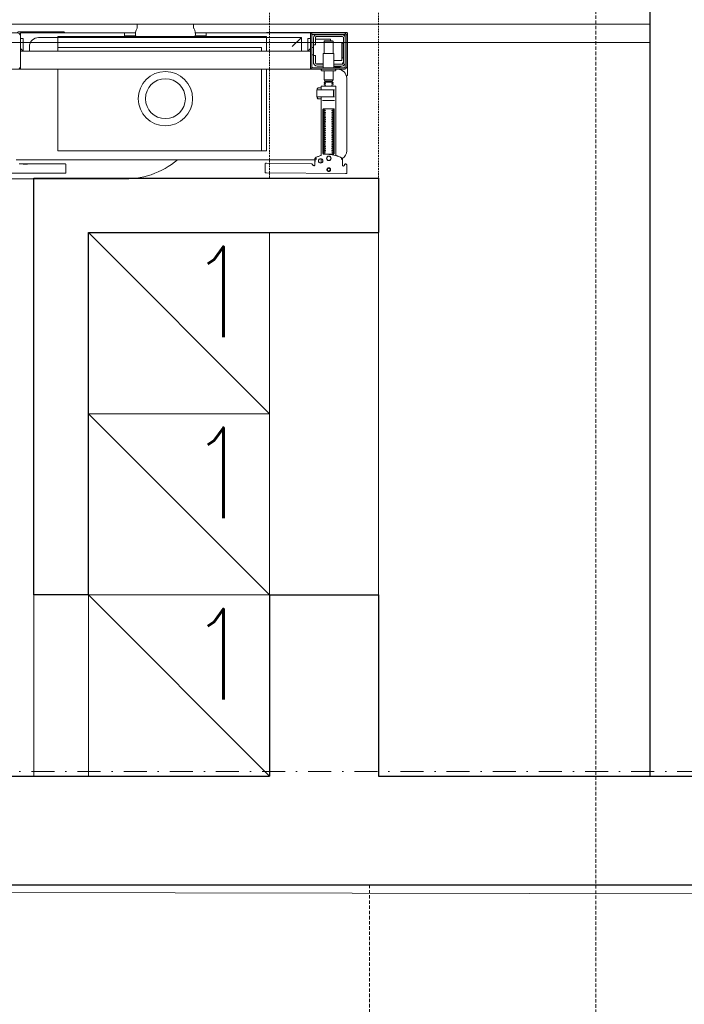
# Model space of a CAD drawing. Header units: millimetres. Extents: x -1893473 to 1546619, y -568027 to 942944.
# Tile 108 of 256: x 154321 to 155054, y -464996 to -463909. Entities that reach past the tile are written whole.
import ezdxf
from ezdxf.enums import TextEntityAlignment as Align

# ---------------------------------------------------------------- set-up
doc = ezdxf.new("R2010")
doc.units = ezdxf.units.MM
doc.header["$LTSCALE"] = 0.2
for name, pattern in [('DASHDOT', [25.4, 12.7, -6.35, 0, -6.35]), ('HIDDEN', [9.525, 6.35, -3.175]), ('HIDDEN2', [4.7625, 3.175, -1.5875])]:
    doc.linetypes.add(name, pattern=pattern)
doc.layers.get('0').update_dxf_attribs({"lineweight": 0})
for name, color, linetype, lineweight in [('!! 0_ Istn-sciany', 7, 'Continuous', 30), ('!! 0_ Istn-widok', 1, 'Continuous', 15), ('!! 0_Istn-went', 5, 'Continuous', 13), ('!! 0_Opis_pom', 9, 'Continuous', 13), ('!! 0_Osie', 1, 'DASHDOT', 13), ('!! 1_OPIS POM NOWE', 140, 'Continuous', 5), ('!! 2 ZABUDOWA GK-MDF', 54, 'Continuous', 13), ('!! 2_proj ściany remont', 63, 'Continuous', 30), ('P-Opis nadproża', 150, 'Continuous', 9), ('P-Osie', 1, 'DASHDOT', 18)]:
    doc.layers.add(name, color=color, linetype=linetype, lineweight=lineweight)
doc.layers.add('!! 2_WYBURZENIA DO REMONTU', color=7, linetype='Continuous', lineweight=0, true_color=0x4d4d4d, plot=False)
doc.layers.add('!!_@ wypos sanit nd', color=7, linetype='Continuous', lineweight=0, plot=False)
doc.layers.add('Powierzchnia', color=140, linetype='Continuous', lineweight=5, plot=False)
doc.styles.add('ARCHETYP', font='romans.shx', dxfattribs={"height": 15})
doc.styles.add('ARIAL', font='tahoma.ttf')

# ---------------------------------------------------------------- blocks, each defined once
blk = doc.blocks.new('A$Cff2eaf8b')
for points in [[(-0.1894, 0.0886), (-0.0445, 0.0886), (-0.0404, 0.0885), (-0.0362, 0.0882), (-0.032, 0.0877), (-0.0279, 0.0871), (-0.0238, 0.0862), (-0.0197, 0.0851), (-0.0157, 0.0839), (-0.0118, 0.0824), (-0.0079, 0.0808), (-0.0041, 0.079), (-0.0004, 0.077), (0.0032, 0.0749), (0.0067, 0.0726), (0.0101, 0.0701), (0.0134, 0.0675)], [(-0.1984, 0.0824), (-0.1115, 0.0822)], [(-0.1612, 0.0719), (-0.1115, 0.0718), (-0.1113, 0.0718), (-0.1111, 0.0718), (-0.111, 0.0718), (-0.1108, 0.0718), (-0.1107, 0.0718), (-0.1105, 0.0719), (-0.1103, 0.072), (-0.1102, 0.0721), (-0.1101, 0.0723), (-0.11, 0.0724), (-0.11, 0.0726), (-0.1099, 0.0728), (-0.11, 0.0818), (-0.11, 0.0822)], [(0.1986, 0.0825), (0.1117, 0.0817)], [(0.2001, 0.0825), (0.2003, 0.0735)], [(0.1649, 0.0675), (-0.1648, 0.0675)], [(-0.122, 0.0721), (-0.152, 0.0721)], [(-0.1519, 0.0721), (-0.122, 0.072)], [(0.1651, 0.0665), (0.1649, 0.0731), (0.1649, 0.0733), (0.1649, 0.0735), (0.1648, 0.0736), (0.1647, 0.0737), (0.1646, 0.0739), (0.1644, 0.074), (0.1643, 0.074), (0.1641, 0.0741), (0.1639, 0.0741)], [(0.1639, 0.0739), (0.1641, 0.0738), (0.1642, 0.0738), (0.1644, 0.0737), (0.1645, 0.0736), (0.1646, 0.0734), (0.1647, 0.0733), (0.1648, 0.0731), (0.1648, 0.0729), (0.165, 0.0664), (0.165, 0.0662), (0.165, 0.0661), (0.165, 0.066), (0.165, 0.0659), (0.1651, 0.0658), (0.1651, 0.0657), (0.1652, 0.0657), (0.1652, 0.0656), (0.1653, 0.0655), (0.1653, 0.0654), (0.1654, 0.0653), (0.1655, 0.0653), (0.1656, 0.0652), (0.1657, 0.0651), (0.1658, 0.0651), (0.1665, 0.0647), (0.1673, 0.0643), (0.168, 0.064), (0.1688, 0.0637), (0.1696, 0.0634), (0.1704, 0.0631), (0.1712, 0.0628), (0.172, 0.0626), (0.172, -0.0019)], [(0.172, 0.0709), (0.172, 0.0666)], [(0.1976, 0.0735), (0.1975, 0.0737), (0.1974, 0.0738), (0.1973, 0.0739), (0.1971, 0.074), (0.197, 0.074), (0.1968, 0.0741), (0.1967, 0.0741), (0.1958, 0.0741)], [(-0.1185, -0.0325), (-0.1185, 0.0575), (0.1115, 0.0575), (0.1115, -0.0325)], [(0.106, 0.0575), (0.106, -0.0325)], [(0.1748, 0.0601), (0.1748, 0.0121)], [(0.1852, 0.0121), (0.1852, 0.0601)], [(0.1681, -0.0002), (0.1678, -0.0006), (0.1678, -0.0002), (0.1678, -0.0001), (0.1679, 0), (0.168, 0), (0.1681, 0), (0.1682, 0), (0.1684, 0), (0.1689, 0.0001), (0.172, 0.0001)], [(0.1685, 0.0001), (0.1686, 0.0001), (0.1688, 0.0001)], [(0.1866, 0.0021), (0.1734, 0.0021)], [(0.1673, -0.0019), (0.1673, -0.0007), (0.1674, -0.0006), (0.1675, -0.0005), (0.1677, -0.0005)], [(0.1677, -0.0112), (0.1676, -0.0112), (0.1675, -0.0112), (0.1674, -0.0111), (0.1673, -0.011), (0.1673, -0.0098)], [(0.1675, -0.0016), (0.1675, -0.0014), (0.1677, -0.0009)], [(0.1677, -0.0109), (0.1675, -0.0103), (0.1675, -0.0101)], [(0.1737, -0.0019), (0.1848, -0.0019), (0.1864, -0.0019)], [(0.1856, -0.0099), (0.1864, -0.0099)], [(0.172, -0.0119), (0.1689, -0.0119), (0.1684, -0.0118), (0.1683, -0.0117), (0.1682, -0.0117), (0.1681, -0.0117), (0.1679, -0.0117), (0.1678, -0.0117), (0.1678, -0.0115), (0.1678, -0.0112), (0.1681, -0.0116)], [(0.1688, -0.0119), (0.1687, -0.0119), (0.1685, -0.0118)], [(0.185, -0.0209), (0.175, -0.0209)], [(0.1759, -0.0183), (0.1841, -0.0183)], [(0.1841, -0.0194), (0.1759, -0.0194)], [(-0.16, -0.0355), (-0.16, -0.0325), (0.16, -0.0325), (0.16, -0.0355)], [(0.1996, -0.0252), (0.1998, -0.0252), (0.1999, -0.0253), (0.2, -0.0253)], [(0.201, -0.0267), (0.201, -0.0717)], [(-0.16, -0.0485), (-0.16, -0.0365)], [(0.16, -0.0485), (0.16, -0.0365)], [(0.1635, -0.0475), (0.1635, -0.04)], [(0.174, -0.0385), (0.1662, -0.0385)], [(0.167, -0.0381), (0.1669, -0.0381), (0.1669, -0.0383), (0.1668, -0.0384), (0.1668, -0.0385)], [(0.186, -0.042), (0.1945, -0.042), (0.1945, -0.062), (0.185, -0.062)], [(0.195, -0.0381), (0.1951, -0.0381), (0.1951, -0.0382), (0.1952, -0.0383), (0.1952, -0.0384), (0.1953, -0.0385), (0.1953, -0.0386), (0.1953, -0.0387), (0.1953, -0.0388), (0.1954, -0.039), (0.1954, -0.0391), (0.1954, -0.0392), (0.1954, -0.0393), (0.1954, -0.0394), (0.1955, -0.0394), (0.1956, -0.0394), (0.1957, -0.0394), (0.1958, -0.0394), (0.1959, -0.0394), (0.1961, -0.0394), (0.1962, -0.0393), (0.1961, -0.0392), (0.1961, -0.0391), (0.1961, -0.0389), (0.196, -0.0388), (0.1959, -0.0386)], [(0.16, -0.0555), (0.157, -0.0525), (0.16, -0.0525), (-0.16, -0.0525), (-0.157, -0.0525), (-0.16, -0.0555)], [(-0.157, -0.0525), (-0.157, -0.0665), (-0.16, -0.0665)], [(0.106, -0.0525), (0.106, -0.0566), (-0.1185, -0.0566)], [(0.1115, -0.0525), (0.1115, -0.0675), (0.15, -0.0675)], [(0.14, -0.0575), (0.15, -0.0675), (0.15, -0.0525)], [(0.16, -0.0665), (0.157, -0.0665), (0.157, -0.0525)], [(0.1615, -0.0485), (0.1635, -0.0485)], [(0.175, -0.0498), (0.175, -0.0635), (0.1755, -0.064), (0.1845, -0.064), (0.185, -0.0635), (0.185, -0.0498)], [(0.1959, -0.0449), (0.196, -0.0449), (0.1962, -0.0449), (0.1963, -0.0449), (0.1965, -0.0449)], [(0.1615, -0.0565), (0.1635, -0.0565)], [(0.1655, -0.0655), (0.182, -0.0655), (0.182, -0.064)], [(0.185, -0.0635), (0.175, -0.0635)], [(0.1965, -0.0615), (0.1963, -0.0615), (0.1962, -0.0615), (0.196, -0.0615), (0.1959, -0.0615)], [(-0.033, -0.0725), (-0.16, -0.0725), (-0.16, -0.0695)], [(-0.045, -0.0725), (-0.045, -0.0685)], [(-0.045, -0.0695), (-0.0328, -0.0695)], [(0.0328, -0.0695), (0.045, -0.0695)], [(0.16, -0.0695), (0.16, -0.0725), (0.033, -0.0725)], [(0.045, -0.0685), (0.045, -0.0725)], [(0.1672, -0.0685), (0.1947, -0.0685), (0.1948, -0.0685)], [(0.17, -0.069), (0.17, -0.0685)], [(0.174, -0.069), (0.174, -0.0685)]]:
    blk.add_lwpolyline(points)
for points in [[(0.1642, 0.0738), (0.1633, 0.0738), (0.163, 0.0737), (0.1628, 0.0737), (0.1626, 0.0735), (0.1626, 0.0736), (0.1626, 0.0734), (0.1626, 0.0732, -0.157432), (0.1624, 0.0726), (0.1621, 0.0722, -0.241147), (0.1613, 0.0718), (0.1115, 0.0713), (0.1113, 0.0713), (0.1112, 0.0713), (0.1111, 0.0713), (0.1109, 0.0713), (0.1108, 0.0713), (0.1106, 0.0713), (0.1105, 0.0714), (0.1103, 0.0715), (0.1102, 0.0716), (0.1101, 0.0718), (0.1101, 0.0719), (0.11, 0.0721), (0.11, 0.0723), (0.1099, 0.0813), (0.1102, 0.0817)], [(-0.1599, -0.0325), (-0.1725, -0.0325, 0.405519), (-0.172, -0.032), (-0.172, -0.0313, 0.414214), (-0.1725, -0.0308), (-0.1875, -0.0308, 0.414214), (-0.188, -0.0313), (-0.188, -0.032, 0.405519), (-0.1875, -0.0325), (-0.19, -0.0325, -0.414214), (-0.2, -0.0225), (-0.2, 0.0575, -0.266001), (-0.1951, 0.0661)], [(0.1803, 0.0617, 0.125713), (0.1947, 0.0656, 0.121439), (0.1952, 0.066, -0.262119), (0.2, 0.0575), (0.2, -0.0225, -0.414214), (0.19, -0.0325), (0.1875, -0.0325, 0.405519), (0.188, -0.032), (0.188, -0.0313, 0.414214), (0.1875, -0.0308), (0.1725, -0.0308, 0.414214), (0.172, -0.0313), (0.172, -0.032, 0.405519), (0.1725, -0.0325, 0.001664), (0.1599, -0.0325)], [(0.172, -0.0099), (0.172, -0.0137, 0.414214), (0.1722, -0.0139), (0.1846, -0.0139), (0.1878, -0.0139, 0.414214), (0.188, -0.0137), (0.188, 0.0627), (0.1888, 0.0629), (0.1897, 0.0632), (0.1905, 0.0635), (0.1913, 0.0638), (0.1922, 0.0642), (0.193, 0.0645), (0.1937, 0.0649), (0.1946, 0.0654), (0.1946, 0.0654), (0.1947, 0.0655), (0.1948, 0.0656), (0.1949, 0.0656), (0.195, 0.0657), (0.195, 0.0658)], [(0.1965, 0.0744), (0.1963, 0.0744), (0.196, 0.0743), (0.1958, 0.0742), (0.1957, 0.074, 0.132231), (0.1955, 0.0735), (0.1955, 0.0669)], [(0.1977, 0.0731, 0.415336), (0.1987, 0.0721)], [(0.1988, 0.0721), (0.199, 0.0721), (0.1991, 0.0721), (0.1993, 0.0722), (0.1994, 0.0722), (0.1995, 0.0723), (0.1996, 0.0724), (0.1997, 0.0725), (0.2001, 0.0729, 0.158481), (0.2003, 0.0735)], [(0.1765, 0.0111, 0.182836), (0.1764, 0.0112), (0.1751, 0.0116, 0.050055), (0.175, 0.0119), (0.175, 0.0122, 0.050055), (0.1751, 0.0124), (0.1764, 0.0128, 0.719897), (0.1764, 0.0132), (0.1751, 0.0136, 0.050055), (0.175, 0.0139), (0.175, 0.0142, 0.050055), (0.1751, 0.0144), (0.1764, 0.0148, 0.719897), (0.1764, 0.0152), (0.1751, 0.0156, 0.050055), (0.175, 0.0159), (0.175, 0.0162, 0.050055), (0.1751, 0.0164), (0.1764, 0.0168, 0.719897), (0.1764, 0.0172), (0.1751, 0.0176, 0.050055), (0.175, 0.0179), (0.175, 0.0182, 0.050055), (0.1751, 0.0184), (0.1764, 0.0188, 0.719897), (0.1764, 0.0192), (0.1751, 0.0196, 0.050055), (0.175, 0.0199), (0.175, 0.0202, 0.050055), (0.1751, 0.0204), (0.1764, 0.0208, 0.719897), (0.1764, 0.0212), (0.1751, 0.0216, 0.050055), (0.175, 0.0219), (0.175, 0.0222, 0.050055), (0.1751, 0.0224), (0.1764, 0.0228, 0.719897), (0.1764, 0.0232), (0.1751, 0.0236, 0.050055), (0.175, 0.0239), (0.175, 0.0242, 0.050055), (0.1751, 0.0244), (0.1764, 0.0248, 0.719897), (0.1764, 0.0252), (0.1751, 0.0256, 0.050055), (0.175, 0.0259), (0.175, 0.0262, 0.050055), (0.1751, 0.0264), (0.1764, 0.0268, 0.719897), (0.1764, 0.0272), (0.1751, 0.0276, 0.050055), (0.175, 0.0279), (0.175, 0.0282, 0.050055), (0.1751, 0.0284), (0.1764, 0.0288, 0.719897), (0.1764, 0.0292), (0.1751, 0.0296, 0.050055), (0.175, 0.0299), (0.175, 0.0302, 0.050055), (0.1751, 0.0304), (0.1764, 0.0308, 0.719897), (0.1764, 0.0312), (0.1751, 0.0316, 0.050055), (0.175, 0.0319), (0.175, 0.0322, 0.050055), (0.1751, 0.0324), (0.1764, 0.0328, 0.719897), (0.1764, 0.0332), (0.1751, 0.0336, 0.050055), (0.175, 0.0339), (0.175, 0.0342, 0.050055), (0.1751, 0.0344), (0.1764, 0.0348, 0.719897), (0.1764, 0.0352), (0.1751, 0.0356, 0.050055), (0.175, 0.0359), (0.175, 0.0362, 0.050055), (0.1751, 0.0364), (0.1764, 0.0368, 0.719897), (0.1764, 0.0372), (0.1751, 0.0376, 0.050055), (0.175, 0.0379), (0.175, 0.0382, 0.050055), (0.1751, 0.0384), (0.1764, 0.0388, 0.719897), (0.1764, 0.0392), (0.1751, 0.0396, 0.050055), (0.175, 0.0399), (0.175, 0.0402, 0.050055), (0.1751, 0.0404), (0.1764, 0.0408, 0.719897), (0.1764, 0.0412), (0.1751, 0.0416, 0.050055), (0.175, 0.0419), (0.175, 0.0422, 0.050055), (0.1751, 0.0424), (0.1764, 0.0428, 0.719897), (0.1764, 0.0432), (0.1751, 0.0436, 0.050055), (0.175, 0.0439), (0.175, 0.0442, 0.050055), (0.1751, 0.0444), (0.1764, 0.0448, 0.719897), (0.1764, 0.0452), (0.1751, 0.0456, 0.050055), (0.175, 0.0459), (0.175, 0.0462, 0.050055), (0.1751, 0.0464), (0.1764, 0.0468, 0.719897), (0.1764, 0.0472), (0.1751, 0.0476, 0.050055), (0.175, 0.0479), (0.175, 0.0482, 0.050055), (0.1751, 0.0484), (0.1764, 0.0488, 0.719897), (0.1764, 0.0492), (0.1751, 0.0496, 0.050055), (0.175, 0.0499), (0.175, 0.0502, 0.050055), (0.1751, 0.0504), (0.1764, 0.0508, 0.719897), (0.1764, 0.0512), (0.1751, 0.0516, 0.050055), (0.175, 0.0519), (0.175, 0.0522, 0.050055), (0.1751, 0.0524), (0.1764, 0.0528, 0.719897), (0.1764, 0.0532), (0.1751, 0.0536, 0.050055), (0.175, 0.0539), (0.175, 0.0542, 0.050055), (0.1751, 0.0544), (0.1764, 0.0548, 0.719897), (0.1764, 0.0552), (0.1751, 0.0556, 0.050055), (0.175, 0.0559), (0.175, 0.0562, 0.050055), (0.1751, 0.0564), (0.1764, 0.0568, 0.719897), (0.1764, 0.0572), (0.1751, 0.0576, 0.050055), (0.175, 0.0579), (0.175, 0.0582, 0.050055), (0.1751, 0.0584), (0.1764, 0.0588, 0.719897), (0.1764, 0.0592), (0.1751, 0.0596, 0.050055), (0.175, 0.0599), (0.175, 0.0602, 0.050055), (0.1751, 0.0604), (0.1764, 0.0608, 0.474594), (0.1765, 0.0611)], [(0.1835, 0.0611, 0.474594), (0.1836, 0.0608), (0.1849, 0.0604, 0.050055), (0.185, 0.0602), (0.185, 0.0599, 0.050055), (0.1849, 0.0596), (0.1836, 0.0592, 0.719897), (0.1836, 0.0588), (0.1849, 0.0584, 0.050055), (0.185, 0.0582), (0.185, 0.0579, 0.050055), (0.1849, 0.0576), (0.1836, 0.0572, 0.719897), (0.1836, 0.0568), (0.1849, 0.0564, 0.050055), (0.185, 0.0562), (0.185, 0.0559, 0.050055), (0.1849, 0.0556), (0.1836, 0.0552, 0.719897), (0.1836, 0.0548), (0.1849, 0.0544, 0.050055), (0.185, 0.0542), (0.185, 0.0539, 0.050055), (0.1849, 0.0536), (0.1836, 0.0532, 0.719897), (0.1836, 0.0528), (0.1849, 0.0524, 0.050055), (0.185, 0.0522), (0.185, 0.0519, 0.050055), (0.1849, 0.0516), (0.1836, 0.0512, 0.719897), (0.1836, 0.0508), (0.1849, 0.0504, 0.050055), (0.185, 0.0502), (0.185, 0.0499, 0.050055), (0.1849, 0.0496), (0.1836, 0.0492, 0.719897), (0.1836, 0.0488), (0.1849, 0.0484, 0.050055), (0.185, 0.0482), (0.185, 0.0479, 0.050055), (0.1849, 0.0476), (0.1836, 0.0472, 0.719897), (0.1836, 0.0468), (0.1849, 0.0464, 0.050055), (0.185, 0.0462), (0.185, 0.0459, 0.050055), (0.1849, 0.0456), (0.1836, 0.0452, 0.719897), (0.1836, 0.0448), (0.1849, 0.0444, 0.050055), (0.185, 0.0442), (0.185, 0.0439, 0.050055), (0.1849, 0.0436), (0.1836, 0.0432, 0.719897), (0.1836, 0.0428), (0.1849, 0.0424, 0.050055), (0.185, 0.0422), (0.185, 0.0419, 0.050055), (0.1849, 0.0416), (0.1836, 0.0412, 0.719897), (0.1836, 0.0408), (0.1849, 0.0404, 0.050055), (0.185, 0.0402), (0.185, 0.0399, 0.050055), (0.1849, 0.0396), (0.1836, 0.0392, 0.719897), (0.1836, 0.0388), (0.1849, 0.0384, 0.050055), (0.185, 0.0382), (0.185, 0.0379, 0.050055), (0.1849, 0.0376), (0.1836, 0.0372, 0.719897), (0.1836, 0.0368), (0.1849, 0.0364, 0.050055), (0.185, 0.0362), (0.185, 0.0359, 0.050055), (0.1849, 0.0356), (0.1836, 0.0352, 0.719897), (0.1836, 0.0348), (0.1849, 0.0344, 0.050055), (0.185, 0.0342), (0.185, 0.0339, 0.050055), (0.1849, 0.0336), (0.1836, 0.0332, 0.719897), (0.1836, 0.0328), (0.1849, 0.0324, 0.050055), (0.185, 0.0322), (0.185, 0.0319, 0.050055), (0.1849, 0.0316), (0.1836, 0.0312, 0.719897), (0.1836, 0.0308), (0.1849, 0.0304, 0.050055), (0.185, 0.0302), (0.185, 0.0299, 0.050055), (0.1849, 0.0296), (0.1836, 0.0292, 0.719897), (0.1836, 0.0288), (0.1849, 0.0284, 0.050055), (0.185, 0.0282), (0.185, 0.0279, 0.050055), (0.1849, 0.0276), (0.1836, 0.0272, 0.719897), (0.1836, 0.0268), (0.1849, 0.0264, 0.050055), (0.185, 0.0262), (0.185, 0.0259, 0.050055), (0.1849, 0.0256), (0.1836, 0.0252, 0.719897), (0.1836, 0.0248), (0.1849, 0.0244, 0.050055), (0.185, 0.0242), (0.185, 0.0239, 0.050055), (0.1849, 0.0236), (0.1836, 0.0232, 0.719897), (0.1836, 0.0228), (0.1849, 0.0224, 0.050055), (0.185, 0.0222), (0.185, 0.0219, 0.050055), (0.1849, 0.0216), (0.1836, 0.0212, 0.719897), (0.1836, 0.0208), (0.1849, 0.0204, 0.050055), (0.185, 0.0202), (0.185, 0.0199, 0.050055), (0.1849, 0.0196), (0.1836, 0.0192, 0.719897), (0.1836, 0.0188), (0.1849, 0.0184, 0.050055), (0.185, 0.0182), (0.185, 0.0179, 0.050055), (0.1849, 0.0176), (0.1836, 0.0172, 0.719897), (0.1836, 0.0168), (0.1849, 0.0164, 0.050055), (0.185, 0.0162), (0.185, 0.0159, 0.050055), (0.1849, 0.0156), (0.1836, 0.0152, 0.719897), (0.1836, 0.0148), (0.1849, 0.0144, 0.050055), (0.185, 0.0142), (0.185, 0.0139, 0.050055), (0.1849, 0.0136), (0.1836, 0.0132, 0.719897), (0.1836, 0.0128), (0.1849, 0.0124, 0.050055), (0.185, 0.0122), (0.185, 0.0119, 0.050055), (0.1849, 0.0116), (0.1836, 0.0112, 0.182836), (0.1835, 0.0111)], [(0.1858, -0.0097), (0.1858, -0.0021), (0.1857, -0.002), (0.1856, -0.0019), (0.1855, -0.0019), (0.1856, -0.0019), (0.1857, -0.0019), (0.1858, -0.002), (0.1858, -0.0097), (0.1857, -0.0098), (0.1857, -0.0098), (0.1855, -0.0099), (0.1856, -0.0098), (0.1856, -0.0097), (0.1856, -0.0021), (0.1856, -0.0019), (0.1855, -0.0019), (0.1674, -0.0019, 0.414214), (0.1672, -0.0021), (0.1672, -0.0097, 0.414214), (0.1674, -0.0099), (0.1855, -0.0099)], [(0.1856, -0.0099, 0.414213), (0.1858, -0.0097), (0.1858, -0.0021), (0.1858, -0.0097), (0.1857, -0.0098), (0.1856, -0.0098), (0.1855, -0.0099)], [(0.175, -0.0138), (0.175, -0.0141, -0.050055), (0.1751, -0.0143), (0.1764, -0.0147, -0.719897), (0.1764, -0.0151), (0.1751, -0.0155, -0.050055), (0.175, -0.0158), (0.175, -0.0161, -0.050055), (0.1751, -0.0163), (0.1764, -0.0167, -0.719897), (0.1764, -0.0171), (0.1751, -0.0175, -0.050055), (0.175, -0.0178), (0.1759, -0.0183), (0.1759, -0.0194), (0.175, -0.0209), (0.175, -0.0308)], [(0.185, -0.0138), (0.185, -0.0141, 0.050055), (0.1849, -0.0143), (0.1836, -0.0147, 0.719897), (0.1836, -0.0151), (0.1849, -0.0155, 0.050055), (0.185, -0.0158), (0.185, -0.0161, 0.050055), (0.1849, -0.0163), (0.1836, -0.0167, 0.719897), (0.1836, -0.0171), (0.1849, -0.0175, 0.050055), (0.185, -0.0178), (0.1841, -0.0183), (0.1841, -0.0194), (0.185, -0.0209), (0.185, -0.0308)], [(0.2001, -0.0253, 0.126559), (0.1996, -0.0253)], [(0.201, -0.0267, 0.198909), (0.2006, -0.0256, 0.091301), (0.2001, -0.0253)], [(0.1638, -0.0385), (0.1635, -0.0385), (0.1635, -0.04, -0.414214), (0.1675, -0.036), (0.174, -0.036)], [(0.174, -0.038), (0.1675, -0.038, 0.414214), (0.1655, -0.04), (0.1655, -0.0475), (0.1635, -0.0475), (0.1635, -0.067, 0.414214), (0.1675, -0.071)], [(0.1635, -0.0595), (0.1655, -0.0595), (0.1655, -0.067, 0.414214), (0.1675, -0.069), (0.1945, -0.069, 0.414214), (0.1965, -0.067), (0.1965, -0.04, 0.414214), (0.1945, -0.038), (0.186, -0.038)], [(0.174, -0.034), (0.174, -0.0493, 0.414214), (0.1745, -0.0498), (0.1855, -0.0498, 0.414214), (0.186, -0.0493), (0.186, -0.034)], [(0.1937, -0.0356, 0.119096), (0.19, -0.0345, 0.119096), (0.1862, -0.0356)], [(0.1937, -0.036), (0.1937, -0.0356), (0.1862, -0.0356), (0.1862, -0.036), (0.1945, -0.036, -0.414214), (0.1985, -0.04)], [(-0.15, -0.0525), (-0.15, -0.0575, 0.414214), (-0.14, -0.0675), (-0.1185, -0.0675), (-0.1185, -0.0525)], [(0.1945, -0.045), (0.1951, -0.045), (0.1954, -0.045), (0.1956, -0.045), (0.1957, -0.045, 0.116465), (0.1959, -0.0449), (0.196, -0.0448), (0.196, -0.0616), (0.1959, -0.0615, 0.116465), (0.1957, -0.0614), (0.1954, -0.0614), (0.1951, -0.0614), (0.1945, -0.0614)], [(-0.1633, -0.0727, 0.412536), (-0.1623, -0.0737), (-0.1125, -0.0737), (-0.1122, -0.0737), (-0.1119, -0.0736), (-0.1117, -0.0734), (-0.1115, -0.0733), (-0.1113, -0.073), (-0.1111, -0.0728), (-0.111, -0.0725)], [(-0.04, -0.0685), (-0.0326, -0.0685, 0.236962), (-0.0312, -0.0777, -0.154353), (-0.031, -0.0783), (-0.031, -0.0822), (0.031, -0.0822), (0.031, -0.0783, -0.154353), (0.0312, -0.0777, 0.236962), (0.0326, -0.0685), (0.04, -0.0685)], [(0.1112, -0.0725), (0.1114, -0.0727), (0.1117, -0.0729), (0.1119, -0.0731), (0.1122, -0.0732), (0.1125, -0.0732), (0.1623, -0.0732, 0.326231), (0.1632, -0.0725)], [(0.1987, -0.0722, 0.000114), (0.1987, -0.0722, 0.517015), (0.2, -0.0731), (0.1999, -0.0731), (0.1998, -0.0732), (0.1997, -0.0732), (0.1996, -0.0732), (0.1995, -0.0732), (0.199, -0.0732), (0.1984, -0.0732), (0.1977, -0.0732), (0.1643, -0.0732), (0.1639, -0.0732), (0.1636, -0.0732), (0.1632, -0.0732), (0.1629, -0.0732), (0.1627, -0.0732), (0.1625, -0.0732), (0.1624, -0.0732)], [(0.1945, -0.071, 0.414214), (0.1985, -0.067)], [(0.2001, -0.0731, 0.091301), (0.2006, -0.0728, 0.198909), (0.201, -0.0717)]]:
    blk.add_lwpolyline(points, format="xyb")
for points in [[(0.1802, 0.0763), (0.1804, 0.0763), (0.1806, 0.0763), (0.1808, 0.0764), (0.181, 0.0765), (0.1812, 0.0765), (0.1814, 0.0767), (0.1815, 0.0768), (0.1817, 0.0769), (0.1818, 0.0771), (0.1819, 0.0772), (0.182, 0.0774), (0.1821, 0.0776), (0.1822, 0.0778), (0.1822, 0.078), (0.1823, 0.0782), (0.1823, 0.0784), (0.1823, 0.0786), (0.1822, 0.0788), (0.1822, 0.079), (0.1821, 0.0791), (0.182, 0.0793), (0.1819, 0.0795), (0.1818, 0.0797), (0.1817, 0.0798), (0.1815, 0.0799), (0.1813, 0.0801), (0.1812, 0.0802), (0.181, 0.0802), (0.1808, 0.0803), (0.1806, 0.0804), (0.1804, 0.0804), (0.1802, 0.0804), (0.18, 0.0804), (0.1798, 0.0803), (0.1796, 0.0803), (0.1794, 0.0802), (0.1792, 0.0801), (0.1791, 0.08), (0.1789, 0.0799), (0.1788, 0.0798), (0.1786, 0.0796), (0.1785, 0.0795), (0.1784, 0.0793), (0.1783, 0.0791), (0.1783, 0.0789), (0.1782, 0.0787), (0.1782, 0.0785), (0.1782, 0.0783), (0.1782, 0.0781), (0.1782, 0.0779), (0.1783, 0.0777), (0.1783, 0.0775), (0.1784, 0.0774), (0.1785, 0.0772), (0.1787, 0.077), (0.1788, 0.0769), (0.1789, 0.0767), (0.1791, 0.0766), (0.1793, 0.0765), (0.1795, 0.0764), (0.1796, 0.0764), (0.1798, 0.0763), (0.18, 0.0763)], [(0.1802, 0.0768), (0.1804, 0.0768), (0.1805, 0.0768), (0.1807, 0.0769), (0.1808, 0.0769), (0.181, 0.077), (0.1811, 0.0771), (0.1812, 0.0771), (0.1813, 0.0773), (0.1814, 0.0774), (0.1815, 0.0775), (0.1816, 0.0776), (0.1817, 0.0778), (0.1817, 0.0779), (0.1817, 0.0781), (0.1818, 0.0782), (0.1818, 0.0784), (0.1818, 0.0785), (0.1817, 0.0787), (0.1817, 0.0788), (0.1816, 0.0789), (0.1816, 0.0791), (0.1815, 0.0792), (0.1814, 0.0793), (0.1813, 0.0794), (0.1812, 0.0795), (0.1811, 0.0796), (0.1809, 0.0797), (0.1808, 0.0798), (0.1807, 0.0798), (0.1805, 0.0799), (0.1804, 0.0799), (0.1802, 0.0799), (0.1801, 0.0799), (0.1799, 0.0799), (0.1798, 0.0798), (0.1796, 0.0798), (0.1795, 0.0797), (0.1793, 0.0796), (0.1792, 0.0795), (0.1791, 0.0794), (0.179, 0.0793), (0.1789, 0.0792), (0.1788, 0.0791), (0.1788, 0.0789), (0.1787, 0.0788), (0.1787, 0.0786), (0.1787, 0.0785), (0.1787, 0.0783), (0.1787, 0.0782), (0.1787, 0.078), (0.1787, 0.0779), (0.1788, 0.0777), (0.1789, 0.0776), (0.1789, 0.0775), (0.179, 0.0773), (0.1791, 0.0772), (0.1792, 0.0771), (0.1794, 0.077), (0.1795, 0.077), (0.1796, 0.0769), (0.1798, 0.0769), (0.1799, 0.0768), (0.1801, 0.0768)], [(0.1659, 0.0654), (0.1658, 0.0654), (0.1658, 0.0654), (0.1657, 0.0655), (0.1657, 0.0655), (0.1656, 0.0655), (0.1656, 0.0656), (0.1655, 0.0656), (0.1655, 0.0657), (0.1654, 0.0657), (0.1654, 0.0658), (0.1654, 0.0658), (0.1653, 0.0659), (0.1653, 0.066), (0.1653, 0.066), (0.1652, 0.0661), (0.1652, 0.0662), (0.1652, 0.0662), (0.1652, 0.0663), (0.1652, 0.0664), (0.1651, 0.0664), (0.1651, 0.0665), (0.1651, 0.0665), (0.1651, 0.0666), (0.1652, 0.0666), (0.1664, 0.0667), (0.1665, 0.0667), (0.1665, 0.0667), (0.1666, 0.0667), (0.1666, 0.0667), (0.1666, 0.0666), (0.1666, 0.0666), (0.1666, 0.0665), (0.1665, 0.0665), (0.1659, 0.0654)], [(0.1853, 0.0611), (0.1854, 0.0611), (0.1855, 0.0611), (0.1856, 0.0611), (0.1857, 0.0611), (0.1858, 0.0611), (0.1858, 0.061), (0.1859, 0.061), (0.186, 0.0609), (0.186, 0.0608), (0.1861, 0.0608), (0.1861, 0.0607), (0.1862, 0.0606), (0.1862, 0.0605), (0.1863, 0.0604), (0.1863, 0.0603), (0.1863, 0.0601), (0.1863, 0.0121), (0.1863, 0.012), (0.1863, 0.0119), (0.1862, 0.0118), (0.1862, 0.0117), (0.1861, 0.0116), (0.1861, 0.0115), (0.186, 0.0114), (0.186, 0.0114), (0.1859, 0.0113), (0.1858, 0.0113), (0.1858, 0.0112), (0.1857, 0.0112), (0.1856, 0.0112), (0.1855, 0.0111), (0.1854, 0.0111), (0.1853, 0.0111), (0.1747, 0.0111), (0.1747, 0.0111), (0.1746, 0.0111), (0.1745, 0.0112), (0.1744, 0.0112), (0.1743, 0.0112), (0.1742, 0.0113), (0.1742, 0.0113), (0.1741, 0.0114), (0.174, 0.0114), (0.174, 0.0115), (0.1739, 0.0116), (0.1739, 0.0117), (0.1738, 0.0118), (0.1738, 0.0119), (0.1738, 0.012), (0.1738, 0.0121), (0.1738, 0.0601), (0.1738, 0.0603), (0.1738, 0.0604), (0.1738, 0.0605), (0.1739, 0.0606), (0.1739, 0.0607), (0.174, 0.0608), (0.174, 0.0608), (0.1741, 0.0609), (0.1742, 0.061), (0.1742, 0.061), (0.1743, 0.0611), (0.1744, 0.0611), (0.1745, 0.0611), (0.1746, 0.0611), (0.1747, 0.0611), (0.1747, 0.0611)], [(-0.1185, -0.0685), (0.1115, -0.0685), (0.1115, -0.0675), (-0.1185, -0.0675)]]:
    blk.add_lwpolyline(points, close=True)
for points in [[(0.1955, 0.0669), (0.1955, 0.0669), (0.1955, 0.0669), (0.1955, 0.0669), (0.1955, 0.0669), (0.1955, 0.0669), (0.1955, 0.0669), (0.1955, 0.0669), (0.1955, 0.0669), (0.1955, 0.0669), (0.1955, 0.0669), (0.1955, 0.0669), (0.1955, 0.0669), (0.1955, 0.0669), (0.1955, 0.0669), (0.1955, 0.0669), (0.1955, 0.0669), (0.1955, 0.0669), (0.1955, 0.0669), (0.1955, 0.0669), (0.1955, 0.0669), (0.1955, 0.0669), (0.1955, 0.0669), (0.1955, 0.0669), (0.1955, 0.0669), (0.1955, 0.0669), (0.1955, 0.0669), (0.1955, 0.0669), (0.1955, 0.0669), (0.1955, 0.0669), (0.1955, 0.0669), (0.1955, 0.0669), (0.1955, 0.0669), (0.1955, 0.0669), (0.1955, 0.0669), (0.1955, 0.0669), (0.1955, 0.0669), (0.1955, 0.0669), (0.1955, 0.0669), (0.1955, 0.0669), (0.1954, 0.0669), (0.1954, 0.0669), (0.1954, 0.0669), (0.1954, 0.0669), (0.1954, 0.0669), (0.1954, 0.0669), (0.1954, 0.0669), (0.1954, 0.0669), (0.1954, 0.0669), (0.1954, 0.0669), (0.1954, 0.0669), (0.1954, 0.0669), (0.1954, 0.0669), (0.1954, 0.0669), (0.1954, 0.0669), (0.1954, 0.0669), (0.1954, 0.0669), (0.1954, 0.0669), (0.1954, 0.0669), (0.1954, 0.0669), (0.1954, 0.0669), (0.1954, 0.0669), (0.1954, 0.0669), (0.1954, 0.0669), (0.1954, 0.0669), (0.1954, 0.0669), (0.1954, 0.0669), (0.1954, 0.0669), (0.1954, 0.0669), (0.1954, 0.0669), (0.1954, 0.0669), (0.1954, 0.0669), (0.1954, 0.0669), (0.1954, 0.0669), (0.1954, 0.0669), (0.1954, 0.0669), (0.1954, 0.0669), (0.1954, 0.0669), (0.1954, 0.0669), (0.1953, 0.0669), (0.1953, 0.0669), (0.1953, 0.0669), (0.1953, 0.0669), (0.1953, 0.0669), (0.1953, 0.0669), (0.1953, 0.0669), (0.1953, 0.0669), (0.1953, 0.0669), (0.1953, 0.0669), (0.1953, 0.0669), (0.1953, 0.0669), (0.1953, 0.0669), (0.1953, 0.0669), (0.1953, 0.0669), (0.1953, 0.0669), (0.1953, 0.0669), (0.1952, 0.0669), (0.1952, 0.0669), (0.1952, 0.0669), (0.1952, 0.0669), (0.1952, 0.0669), (0.1952, 0.0669), (0.1952, 0.0669), (0.1952, 0.0669), (0.1952, 0.0669), (0.1952, 0.0669), (0.1952, 0.0669), (0.1951, 0.0669), (0.1951, 0.0669), (0.1951, 0.0669), (0.1951, 0.0669), (0.1951, 0.0669), (0.1951, 0.0669), (0.1951, 0.0669), (0.1951, 0.0669), (0.1951, 0.0669), (0.1951, 0.0669), (0.195, 0.0669), (0.195, 0.0669), (0.195, 0.0669), (0.195, 0.0669), (0.195, 0.0669), (0.195, 0.0669), (0.195, 0.0669), (0.195, 0.0669), (0.1949, 0.0669), (0.1949, 0.0669), (0.1949, 0.0669), (0.1949, 0.0669), (0.1949, 0.0669), (0.1949, 0.0669), (0.1949, 0.0669), (0.1949, 0.0669), (0.1948, 0.0669), (0.1948, 0.0669), (0.1948, 0.0669), (0.1948, 0.0669), (0.1947, 0.0669), (0.1946, 0.0669), (0.1946, 0.0669), (0.1946, 0.0669), (0.1945, 0.0669), (0.1945, 0.0669), (0.1945, 0.0669), (0.1945, 0.0669), (0.1944, 0.0669), (0.1944, 0.0669), (0.1944, 0.0669), (0.1944, 0.0669), (0.1943, 0.0669), (0.1943, 0.0669), (0.1943, 0.0669), (0.1943, 0.0669), (0.1943, 0.0669), (0.1942, 0.0669), (0.1942, 0.0669), (0.1942, 0.0669), (0.1942, 0.0669), (0.1942, 0.0669), (0.1942, 0.0669), (0.1942, 0.0669), (0.1942, 0.0669), (0.1942, 0.0669), (0.1942, 0.0669), (0.1941, 0.0669), (0.1941, 0.0669), (0.1941, 0.0669), (0.1941, 0.0669), (0.1941, 0.0669), (0.1941, 0.0669), (0.1941, 0.0669), (0.1941, 0.0669), (0.1941, 0.0669), (0.1941, 0.0669), (0.1941, 0.0669), (0.1941, 0.0669), (0.1941, 0.0669), (0.1941, 0.0669), (0.1941, 0.0669), (0.1941, 0.0669), (0.1941, 0.0669), (0.1941, 0.0669), (0.1941, 0.0669), (0.1941, 0.0669), (0.1941, 0.0669), (0.1941, 0.0669), (0.1941, 0.0669), (0.1941, 0.0669), (0.1941, 0.0669), (0.1941, 0.0669), (0.1941, 0.0669), (0.194, 0.0669), (0.194, 0.0669), (0.194, 0.0669), (0.194, 0.0669), (0.194, 0.0669), (0.194, 0.0669), (0.194, 0.0669), (0.194, 0.0669), (0.194, 0.0669), (0.194, 0.0669), (0.194, 0.0669), (0.194, 0.0669), (0.194, 0.0669), (0.194, 0.0669), (0.194, 0.0669), (0.194, 0.0669), (0.194, 0.0669), (0.194, 0.0669), (0.194, 0.0669), (0.194, 0.0669), (0.194, 0.0669), (0.194, 0.0669), (0.194, 0.0669), (0.194, 0.0669), (0.194, 0.0669), (0.194, 0.0669), (0.194, 0.0669), (0.194, 0.0669), (0.194, 0.0669), (0.194, 0.0669), (0.194, 0.0669), (0.194, 0.0669), (0.194, 0.0669), (0.194, 0.0669), (0.194, 0.0669), (0.194, 0.0669), (0.194, 0.0669), (0.194, 0.0669), (0.194, 0.0669), (0.194, 0.0669), (0.194, 0.0669), (0.194, 0.0669), (0.194, 0.0669), (0.194, 0.0669), (0.194, 0.0669), (0.194, 0.0669), (0.194, 0.0669), (0.194, 0.0669), (0.194, 0.0669), (0.194, 0.0669), (0.194, 0.0669), (0.194, 0.0669), (0.194, 0.0669), (0.194, 0.0669), (0.194, 0.0669), (0.194, 0.0669), (0.194, 0.0669), (0.194, 0.0669), (0.194, 0.0669), (0.194, 0.0669), (0.194, 0.0669), (0.194, 0.0669), (0.194, 0.0669), (0.194, 0.0669), (0.194, 0.0669), (0.194, 0.0669), (0.194, 0.0669), (0.194, 0.0668), (0.194, 0.0668), (0.194, 0.0668), (0.194, 0.0668), (0.194, 0.0668), (0.194, 0.0668), (0.194, 0.0668), (0.194, 0.0668), (0.194, 0.0668), (0.194, 0.0668), (0.194, 0.0668), (0.194, 0.0668), (0.194, 0.0668), (0.194, 0.0668), (0.194, 0.0668), (0.194, 0.0668), (0.194, 0.0668), (0.194, 0.0668), (0.194, 0.0668), (0.194, 0.0668), (0.194, 0.0668), (0.1941, 0.0668), (0.1941, 0.0668), (0.1941, 0.0668), (0.1941, 0.0668), (0.1941, 0.0668), (0.1941, 0.0668), (0.1941, 0.0668), (0.1941, 0.0667), (0.1941, 0.0667), (0.1941, 0.0667), (0.1941, 0.0667), (0.1941, 0.0667), (0.1941, 0.0667), (0.1941, 0.0667), (0.1941, 0.0667), (0.1941, 0.0667), (0.1941, 0.0666), (0.1942, 0.0666), (0.1942, 0.0666), (0.1942, 0.0665), (0.1942, 0.0665), (0.1942, 0.0665), (0.1942, 0.0665), (0.1942, 0.0665), (0.1943, 0.0663), (0.1943, 0.0663), (0.1944, 0.0662), (0.1944, 0.0662), (0.1944, 0.0662), (0.1944, 0.0662), (0.1944, 0.0662), (0.1944, 0.0662), (0.1944, 0.0661), (0.1944, 0.0661), (0.1944, 0.0661), (0.1944, 0.0661), (0.1944, 0.0661), (0.1944, 0.0661), (0.1945, 0.0661), (0.1945, 0.066), (0.1945, 0.066), (0.1945, 0.066), (0.1945, 0.066), (0.1945, 0.066), (0.1945, 0.066), (0.1945, 0.066), (0.1945, 0.0659), (0.1945, 0.0659), (0.1945, 0.0659), (0.1945, 0.0659), (0.1945, 0.0659), (0.1945, 0.0659), (0.1946, 0.0659), (0.1946, 0.0659), (0.1946, 0.0658), (0.1946, 0.0658), (0.1946, 0.0658), (0.1946, 0.0658), (0.1946, 0.0658), (0.1946, 0.0658), (0.1946, 0.0658), (0.1946, 0.0658), (0.1946, 0.0658), (0.1946, 0.0658), (0.1946, 0.0657), (0.1946, 0.0657), (0.1946, 0.0657), (0.1946, 0.0657), (0.1946, 0.0657), (0.1946, 0.0657), (0.1946, 0.0657), (0.1946, 0.0657), (0.1947, 0.0657), (0.1947, 0.0657), (0.1947, 0.0657), (0.1947, 0.0657), (0.1947, 0.0657), (0.1947, 0.0657), (0.1947, 0.0657), (0.1947, 0.0656), (0.1947, 0.0656), (0.1947, 0.0656), (0.1947, 0.0656), (0.1947, 0.0656), (0.1947, 0.0656), (0.1947, 0.0656), (0.1947, 0.0656), (0.1947, 0.0656), (0.1947, 0.0656), (0.1947, 0.0656), (0.1947, 0.0656), (0.1947, 0.0656), (0.1947, 0.0656), (0.1947, 0.0656), (0.1947, 0.0656), (0.1947, 0.0656), (0.1947, 0.0656), (0.1947, 0.0656), (0.1947, 0.0656), (0.1947, 0.0656), (0.1947, 0.0656), (0.1947, 0.0656), (0.1947, 0.0656), (0.1947, 0.0656), (0.1947, 0.0656), (0.1947, 0.0656), (0.1947, 0.0656), (0.1947, 0.0656), (0.1947, 0.0656), (0.1947, 0.0656), (0.1947, 0.0656), (0.1947, 0.0656), (0.1947, 0.0656), (0.1947, 0.0656), (0.1947, 0.0656), (0.1947, 0.0656), (0.1947, 0.0656), (0.1947, 0.0656), (0.1947, 0.0656), (0.1947, 0.0656), (0.1947, 0.0656), (0.1947, 0.0656), (0.1947, 0.0656), (0.1947, 0.0656), (0.1947, 0.0656), (0.1947, 0.0656), (0.1947, 0.0656), (0.1947, 0.0656), (0.1947, 0.0656), (0.1947, 0.0656), (0.1947, 0.0656), (0.1947, 0.0656), (0.1947, 0.0656), (0.1947, 0.0656), (0.1947, 0.0656), (0.1947, 0.0656, 0.269557)], [(-0.2, -0.0695), (-0.2, -0.0355, -0.414214), (-0.197, -0.0325), (-0.163, -0.0325, -0.414214), (-0.16, -0.0355), (-0.16, -0.0695, -0.414214), (-0.163, -0.0725), (-0.197, -0.0725, -0.414214)], [(0.16, -0.0695), (0.16, -0.0355, -0.414214), (0.163, -0.0325), (0.197, -0.0325, -0.414214), (0.2, -0.0355), (0.2, -0.0695, -0.414214), (0.197, -0.0725), (0.163, -0.0725, -0.414214)], [(0.1985, -0.0355), (0.1985, -0.0695, -0.414214), (0.197, -0.071), (0.163, -0.071, -0.414214), (0.1615, -0.0695), (0.1615, -0.0355, -0.414214), (0.163, -0.034), (0.197, -0.034, -0.414214)]]:
    blk.add_lwpolyline(points, format="xyb", close=True)
for centre, radius in [((0.1713, 0.0687), 0.00247), ((0.1713, 0.0687), 0.00227), ((0.1803, 0.0658), 0.00247), ((0.1803, 0.0658), 0.00227), ((0, 0), 0.03), ((0, 0), 0.022)]:
    blk.add_circle(centre, radius)
for centre, major_axis, ratio, start_param, end_param in [((-0.1115, 0.0822), (-0.0015, 0), 0.008726, 3.141878, 4.712682), ((0.1114, 0.0813), (-0.0015, -0.00001), 0.008666, 6.276938, 6.283143), ((0.1117, 0.0817), (0.0015, 0.00001), 0.008666, 1.564549, 3.135353), ((0.1986, 0.0825), (0.0015, 0.00001), 0.008666, 0.000034, 1.564556), ((-0.152, 0.0721), (0.0055, -0.00001), 0.008726, 1.571085, 4.712678), ((-0.122, 0.072), (0.0055, -0.00001), 0.008726, 4.712678, 7.854271), ((0.1633, 0.0748), (0.00001, -0.001), 0.006244, 0, 0.008667), ((0.1985, 0.074), (-0.000892, -0.000453), 0.001081, 6.273741, 6.283185), ((0.1987, 0.0731), (-0.001, -0.00001), 0.00236, 6.276941, 6.283185), ((0.1985, 0.0721), (0.000501, 0.000005), 0.008666, 5.12776, 5.491123), ((0.1987, 0.0731), (0.000013, -0.001), 0.403131, 6.273715, 6.283185), ((0.1988, 0.0731), (0.000018, -0.001), 0.702652, 6.271005, 6.283185), ((0.1988, 0.0735), (0.0015, 0.00002), 0.011557, 6.27692, 6.283202), ((0.1748, 0.0601), (0, 0.001), 0.006244, 0, 1.570796), ((0.1803, 0.0622), (0.000005, -0.0005), 0.006244, 0, 0.008667), ((0.1852, 0.0601), (0, -0.001), 0.006244, 3.141593, 4.712389), ((0.1748, 0.0121), (0, -0.001), 0.006244, 4.712389, 6.283185), ((0.1852, 0.0121), (0, -0.001), 0.006244, 4.712389, 6.283185), ((0.1677, -0.0007), (-0.000013, 0.0002), 0.199357, 6.276703, 6.276744), ((0.1677, -0.011), (-0.000013, -0.0002), 0.199357, 0.006339, 0.00638)]:
    blk.add_ellipse(centre, major_axis=major_axis, ratio=ratio, start_param=start_param, end_param=end_param)
blk = doc.blocks.new('BLOK OSI')
at = {"layer": 'P-Osie'}
blk.add_lwpolyline([(48639.26, -194702.09), (55442.28, -194702.09)], dxfattribs=at)
blk = doc.blocks.new('A$C2EB40A8D')
at = {"layer": '!! 0_ Istn-sciany'}
for points in [[(-9331.12989, 29857.51397), (-9331.12989, 30317.51397)], [(-9331.12989, 30317.51397), (-8951.12989, 30317.51397)], [(-8951.12989, 30317.51397), (-8951.12989, 30257.51397)], [(-9271.12989, 29857.51397), (-9271.12989, 30257.51397)], [(-9271.12989, 30257.51397), (-8951.12989, 30257.51397)], [(-9271.12989, 29857.51397), (-9331.12989, 29857.51397)], [(-9071.12989, 29857.51397), (-9071.12989, 29657.51397)], [(-9071.12989, 29857.51397), (-8951.12989, 29857.51397)], [(-8951.12989, 29857.51397), (-8951.12989, 29657.51397)], [(-9371.12989, 29657.51397), (-9071.12989, 29657.51397)], [(-8951.12989, 29657.51397), (-8041.12989, 29657.51397)], [(-9371.12989, 29537.51397), (-8041.12989, 29537.51397)]]:
    blk.add_lwpolyline(points, dxfattribs=at)
at = {"layer": '!! 0_ Istn-widok', "linetype": 'HIDDEN', "ltscale": 3}
for p, q in [((-8711.06394, 32537.51397), (-8711.06394, 26787.51397)), ((-8961.06394, 29537.51397), (-8961.06394, 26787.51397))]:
    blk.add_line(p, q, dxfattribs=at)
at = {"layer": '!! 0_Istn-went'}
for points in [[(-9271.12989, 30057.51397), (-9071.12989, 30057.51397), (-9071.12989, 30257.51397), (-9271.12989, 30257.51397)], [(-9271.12989, 29857.51397), (-9071.12989, 29857.51397), (-9071.12989, 30057.51397), (-9271.12989, 30057.51397)], [(-9271.12989, 29657.51397), (-9071.12989, 29657.51397), (-9071.12989, 29857.51397), (-9271.12989, 29857.51397)]]:
    blk.add_lwpolyline(points, close=True, dxfattribs=at)
for points in [[(-9271.12989, 30257.51397), (-9071.12989, 30057.51397)], [(-8951.12989, 30257.51397), (-8951.12989, 29857.51397)], [(-9271.12989, 30057.51397), (-9071.12989, 29857.51397)], [(-9331.12989, 29857.51397), (-9331.12989, 29657.51397)], [(-9271.12989, 29857.51397), (-9071.12989, 29657.51397)]]:
    blk.add_lwpolyline(points, dxfattribs=at)
at = {"layer": '!! 2 ZABUDOWA GK-MDF'}
for points in [[(-9721.12989, 30487.51397), (-8651.12989, 30487.51397)], [(-9721.12989, 30467.51397), (-8651.12989, 30467.51397)]]:
    blk.add_lwpolyline(points, dxfattribs=at)
at = {"layer": '!! 2_proj ściany remont'}
blk.add_lwpolyline([(-8651.12989, 29657.51397), (-8651.12989, 31367.51397)], dxfattribs=at)
at = {"layer": '!! 2_WYBURZENIA DO REMONTU', "linetype": 'HIDDEN2', "ltscale": 3}
for points in [[(-9071.12989, 32537.51397), (-9071.12989, 30317.51397)], [(-8951.12989, 32537.51397), (-8951.12989, 30257.51397)]]:
    blk.add_lwpolyline(points, dxfattribs=at)
at = {"layer": 'Powierzchnia'}
blk.add_lwpolyline([(-14708.59354, 29537.51397), (9173.87011, 29499.21858), (9173.87011, 26755.02825), (-12888.59354, 26793.32364), (-12888.59354, 27837.51397), (-14708.59354, 27837.51397)], close=True, dxfattribs=at)
at = {"layer": '!! 0_Osie', "xscale": 10, "yscale": 10, "zscale": 10}
blk.add_blockref('BLOK OSI', (-516748.24414, 1976683.397), dxfattribs=at)
at = {"layer": '!!_@ wypos sanit nd', "xscale": -1000, "yscale": 1000, "zscale": 1000, "rotation": 180}
blk.add_blockref('A$Cff2eaf8b', (-9186.12989, 30405.33397), dxfattribs=at)
at = {"layer": '!! 0_Istn-went', "style": 'ARCHETYP', "width": 0.8}
for p in [(-9159.92422, 30142.11727), (-9159.92422, 29942.11727), (-9159.92422, 29742.11727)]:
    blk.add_text('1', height=100, rotation=0.00000004, dxfattribs=at).set_placement(p)
at = {"layer": '!! 0_Opis_pom', "ltscale": 0.7, "style": 'ARIAL'}
for tag, p in [('B1,21', (-891.77727, 31796.97458)), ('A1,16', (-13651.31084, 31587.95236)), ('B1,19', (-5798.61305, 31587.22944)), ('B1/17', (-9701.43347, 31565.05244)), ('1,23', (10805.41388, 31565.05244)), ('1,22', (4526.58954, 31507.65132)), ('A1,1', (-16866.13618, 31459.3792)), ('B1,18', (-7791.62894, 31330.08444)), ('B1,20', (-2961.4347, 31167.05787)), ('A1,6', (-19287.17717, 30923.71998)), ('B1,1', (14135.63445, 30913.92963)), ('B1,3', (17346.74696, 30023.81022)), ('B1,4', (29817.71501, 29157.67457)), ('A1,5', (-23454.5385, 28820.77901)), ('A1,2', (-17502.57721, 28602.57524)), ('B1,2D', (2616.16402, 28559.52261)), ('A1,15', (-13651.31084, 28261.46046)), ('B1,4', (29883.58177, 28158.35876)), ('B1,2B', (18801.54781, 27650.12382)), ('B1,2A', (13086.7373, 27376.04393)), ('A1,3', (-16846.27912, 25980.40356)), ('B1,8', (9089.53994, 25356.27639)), ('B1,6', (31915.87888, 23754.79829)), ('A1,4', (-24010.17576, 23559.17399)), ('B1,14', (-11621.32288, 23261.44183)), ('B1,13', (-3080.55208, 22924.09997)), ('B1,5', (29245.49088, 22896.69268)), ('B1,10', (3982.60923, 22874.21277)), ('B1,9', (5634.43488, 22623.92098)), ('B1,2C', (13327.26639, 22378.5328)), ('B1,7', (16398.41175, 22348.28836)), ('B1,11', (5553.20442, 20939.83877)), ('B1,12', (3693.27174, 20628.72148)), ('C1,3', (5969.08376, 16336.01084)), ('C1,2', (11955.93711, 11671.55655)), ('C1,1', (15659.17205, 11415.94196)), ('C1,4', (5140.00888, 9205.5831)), ('C1,5', (5680.4486, 6154.54995)), ('C1,10', (16327.05085, 6080.66085)), ('C1,9', (16526.57171, 3173.45283)), ('C1,6', (6367.37903, 2771.84181)), ('D0,18', (-1981.87701, -110.73158)), ('D0,7', (-13531.42299, -1159.67649)), ('C1,7', (7275.77161, -1303.00991)), ('D0,17', (2064.87671, -1345.69113)), ('D0,3', (-9324.21674, -1442.63631)), ('D0,6', (-17529.61851, -1957.37463)), ('D0,10', (-21369.4432, -2140.60378)), ('D,09', (-12990.08379, -2746.32902)), ('D0,2', (-5516.19514, -3101.87722)), ('D0,16', (2266.73061, -3284.15369)), ('D0,8', (-14357.79539, -3567.69719)), ('D0,5', (-10461.54478, -3629.26575)), ('D0,4', (-8396.53404, -4353.7937)), ('D0,15', (1974.41895, -5205.84774)), ('D0,1', (-5633.49598, -5662.48534)), ('D0,11', (-23334.09291, -6045.78706)), ('D0,12', (-22436.85763, -9302.9678)), ('D0,13', (-22436.85763, -11581.16526)), ('D0,14', (-13645.94445, -11884.57769))]:
    blk.add_attdef(tag, text='', height=119.68, dxfattribs=at).set_placement(p, align=Align.MIDDLE_CENTER)
at = {"layer": '!! 1_OPIS POM NOWE', "style": 'ARIAL'}
for tag, p in [('C1.7A', (7769.3756, 685.765)), ('C1.7C', (7655.80151, -2045.04756)), ('C1.8B', (10935.93068, -2107.41983)), ('C1.8A', (13897.39715, -2120.69016)), ('C1.7B', (8274.43201, -3270.18959)), ('E1.2', (16701.02923, -5331.07351)), ('E1.5E', (21974.23379, -5463.99012)), ('E1.5D', (24989.27391, -5785.36474)), ('E1.1', (8357.81567, -5851.01076)), ('E1.5C', (25222.53959, -6394.64172)), ('E1.5B', (27694.70831, -7009.86571)), ('E1.6', (5279.46063, -8141.28746)), ('E1.5A', (25547.9555, -8495.18994)), ('E1.5G', (23977.19473, -9792.46695)), ('E1.5F', (22414.7084, -9822.66389)), ('E1,4', (13935.69867, -10458.20073)), ('E1.5L', (28030.8296, -11267.7725)), ('E1.3', (5639.18862, -11994.01941)), ('E1.5H', (23988.49716, -12231.38049)), ('E1.5K', (27714.73934, -12977.98364)), ('E1.5I', (22290.68736, -13989.9049)), ('E1.5J', (27095.71534, -16088.17469))]:
    blk.add_attdef(tag, text='', height=119.68, dxfattribs=at).set_placement(p, align=Align.MIDDLE_CENTER)

msp = doc.modelspace()

# ---------------------------------------------------------------- block references
at = {"layer": 'P-Opis nadproża', "color": 4}
msp.add_blockref('A$C2EB40A8D', (163667.94092, -494401.63474), dxfattribs=at)

doc.saveas('drawing.dxf')
